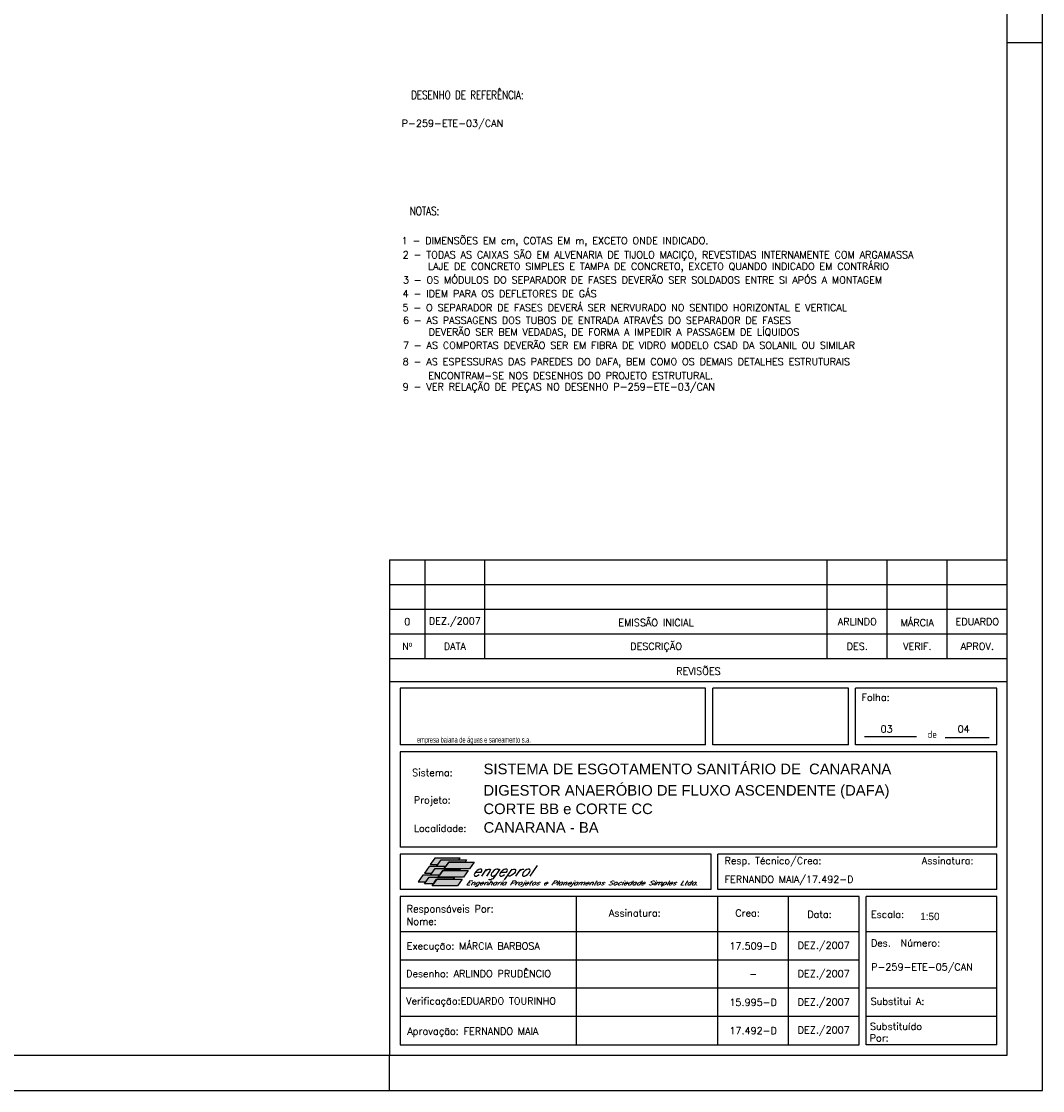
# Model space of a CAD drawing. Extents: x -5456 to -1251, y -1111 to 1859.
# Tile 19 of 24: x -2697 to -1251, y -1111 to 404. Entities that reach past the tile are written whole.
import ezdxf
from ezdxf.enums import TextEntityAlignment as Align

# ---------------------------------------------------------------- set-up
doc = ezdxf.new("R2010")
doc.units = 0
doc.header["$LTSCALE"] = 10
doc.header["$MEASUREMENT"] = 0
for name, color, linetype in [('CARIMBO', 7, 'CONTINUOUS'), ('PADRÃO', 5, 'CONTINUOUS'), ('TPD', 7, 'CONTINUOUS')]:
    doc.layers.add(name, color=color, linetype=linetype)
doc.layers.add('FORM2', color=1, linetype='CONTINUOUS', lineweight=9)
doc.styles.add('ISOCP', font='ARIAL.TTF')
doc.styles.add('ROMAMS', font='ROMANS.shx', dxfattribs={"height": 1.2})
doc.styles.add('ROMANS', font='romans.shx')
doc.styles.add('STYLE1', font='ROCK.TTF')

msp = doc.modelspace()

# ---------------------------------------------------------------- hatches: boundary and pattern name
at = {"layer": 'CARIMBO'}
h = msp.add_hatch(color=82, dxfattribs=at)
h.paths.add_polyline_path([(-2118.3, -790.5), (-2107.5, -790.5), (-2102.9, -783.9), (-2077.7, -783.9), (-2075.8, -781.1), (-2111.7, -781.1)])
h.paths.add_polyline_path([(-2120.1, -793.3), (-2126.7, -802.7), (-2116, -802.7), (-2111.3, -796.1), (-2098.8, -796.1), (-2096.8, -793.3), (-2109.5, -793.3)])
h.paths.add_polyline_path([(-2128.7, -805.5), (-2135.3, -814.9), (-2124.5, -814.9), (-2120, -808.3), (-2107.2, -808.3), (-2105.3, -805.5)])
h = msp.add_hatch(color=100, dxfattribs=at)
h.paths.add_polyline_path([(-2092.2, -786.9), (-2069, -786.9), (-2067, -783.9), (-2102.9, -783.9), (-2109.5, -793.3), (-2096.8, -793.3), (-2096.7, -793.3)])
h.paths.add_polyline_path([(-2100.7, -799), (-2077.5, -799), (-2075.5, -796.3), (-2098.7, -796.3), (-2098.8, -796.3), (-2098.6, -796.1), (-2111.3, -796.1), (-2117.9, -805.5), (-2105.3, -805.5), (-2105.2, -805.5)])
h.paths.add_polyline_path([(-2109.3, -811.3), (-2086, -811.3), (-2084.1, -808.4), (-2107.1, -808.4), (-2107.2, -808.4), (-2107.2, -808.3), (-2119.9, -808.3), (-2126.5, -817.6), (-2113.6, -817.6)])
h = msp.add_hatch(color=71, dxfattribs=at)
h.paths.add_polyline_path([(-2092.2, -786.9), (-2096.6, -793.3), (-2096.7, -793.3), (-2098.6, -796.1), (-2098.6, -796.1), (-2098.7, -796.3), (-2062.9, -796.3), (-2056.3, -786.9)])
h.paths.add_polyline_path([(-2071.3, -808.4), (-2064.7, -799), (-2100.6, -799), (-2105.1, -805.5), (-2105.2, -805.5), (-2107.2, -808.3), (-2107, -808.3), (-2107.1, -808.4)])
h.paths.add_polyline_path([(-2109.2, -811.3), (-2113.6, -817.6), (-2113.6, -817.6), (-2115.8, -820.7), (-2079.9, -820.7), (-2073.3, -811.3)])

# ---------------------------------------------------------------- linework, layer by layer
at = {"layer": 'CARIMBO', "color": 6}
for p, q in [((-2176, -358.7), (-2176, -1060.6)), ((-1301, -531.6), (-2176, -531.6)), ((-1728.3, -540.6), (-2161, -540.6)), ((-2161, -540.6), (-2161, -620.6)), ((-1728.3, -620.6), (-1728.3, -540.6)), ((-1526, -540.6), (-1718.3, -540.6)), ((-1718.3, -620.6), (-1718.3, -540.6)), ((-1526, -620.6), (-1526, -540.6)), ((-1316, -540.6), (-1516, -540.6)), ((-1516, -620.6), (-1516, -540.6)), ((-1316, -620.6), (-1316, -540.6)), ((-1728.3, -620.6), (-2161, -620.6)), ((-1526, -620.6), (-1718.3, -620.6)), ((-1316, -620.6), (-1516, -620.6)), ((-2161, -630.6), (-2161, -765.6)), ((-1316, -630.6), (-2161, -630.6)), ((-1316, -765.6), (-1316, -630.6)), ((-1316, -765.6), (-2161, -765.6)), ((-1720.3, -775.6), (-2161, -775.6)), ((-2161, -775.6), (-2161, -825.6)), ((-1720.3, -825.6), (-1720.3, -775.6)), ((-1316, -775.6), (-1711, -775.6)), ((-1711, -825.6), (-1711, -775.6)), ((-1316, -825.6), (-1316, -775.6)), ((-1720.3, -825.6), (-2161, -825.6)), ((-1316, -825.6), (-1711, -825.6)), ((-2161, -835.6), (-2161, -1045.6)), ((-1511, -835.6), (-2161, -835.6)), ((-1911, -1045.6), (-1911, -835.6)), ((-1711, -1045.6), (-1711, -835.6)), ((-1611, -1045.6), (-1611, -835.6)), ((-1511, -1045.6), (-1511, -835.6)), ((-1316, -835.6), (-1501, -835.6)), ((-1501, -1045.6), (-1501, -835.6)), ((-1316, -1045.6), (-1316, -835.6)), ((-1316, -1045.6), (-1316, -835.6)), ((-1511, -885.6), (-2161, -885.6)), ((-1316, -885.6), (-1501, -885.6)), ((-2161, -1045.6), (-1511, -1045.6)), ((-1316, -1045.6), (-1501, -1045.6))]:
    msp.add_line(p, q, dxfattribs=at)
at = {"layer": 'CARIMBO', "color": 3}
for p, q in [((-2176, -358.7), (-1301, -358.7)), ((-2176, -393.7), (-1301, -393.7)), ((-2176, -428.7), (-1301, -428.7)), ((-1503.2, -609.1), (-1429.5, -609.1)), ((-1389.2, -610.5), (-1326.6, -610.5)), ((-1511, -925.6), (-2161, -925.6)), ((-1511, -965.6), (-2161, -965.6)), ((-1511, -1005.6), (-2161, -1005.6)), ((-1316, -1005.6), (-1501, -1005.6))]:
    msp.add_line(p, q, dxfattribs=at)
at = {"layer": 'CARIMBO', "color": 4}
for p, q in [((-2126, -358.7), (-2126, -498.7)), ((-2041, -498.7), (-2041, -358.7)), ((-1556, -498.7), (-1556, -358.7)), ((-1471, -498.7), (-1471, -358.7)), ((-1386, -498.7), (-1386, -358.7)), ((-2176, -463.7), (-1301, -463.7)), ((-2176, -498.7), (-1301, -498.7)), ((-1316, -965.6), (-1501, -965.6))]:
    msp.add_line(p, q, dxfattribs=at)
at = {"layer": 'CARIMBO', "color": 2, "linetype": 'Continuous'}
for points in [[(-2107.5, -790.5), (-2102.9, -783.9), (-2077.7, -783.9), (-2075.8, -781.1), (-2111.7, -781.1), (-2118.3, -790.5), (-2107.5, -790.5)], [(-2069, -786.9), (-2092.2, -786.9), (-2096.6, -793.3), (-2109.5, -793.3), (-2102.9, -783.9), (-2067, -783.9), (-2069, -786.9)], [(-2092.2, -786.9), (-2056.3, -786.9), (-2062.9, -796.3), (-2098.8, -796.3), (-2092.2, -786.9)], [(-2096.8, -793.3), (-2109.5, -793.3), (-2120.1, -793.3), (-2126.7, -802.7), (-2116, -802.7), (-2111.3, -796.1), (-2098.8, -796.1), (-2096.8, -793.3)], [(-2077.5, -799), (-2100.6, -799), (-2105.1, -805.5), (-2117.9, -805.5), (-2111.3, -796.1), (-2098.6, -796.1), (-2098.7, -796.3), (-2075.5, -796.3), (-2077.5, -799)], [(-2100.7, -799), (-2064.7, -799), (-2071.3, -808.4), (-2107.2, -808.4), (-2100.7, -799)], [(-2124.5, -814.9), (-2120, -808.3), (-2107.2, -808.3), (-2105.3, -805.5), (-2128.7, -805.5), (-2135.3, -814.9), (-2124.5, -814.9)], [(-2086, -811.3), (-2109.2, -811.3), (-2113.6, -817.6), (-2126.5, -817.6), (-2119.9, -808.3), (-2107, -808.3), (-2107.1, -808.4), (-2084.1, -808.4), (-2086, -811.3)], [(-2109.3, -811.3), (-2073.3, -811.3), (-2079.9, -820.7), (-2115.8, -820.7), (-2109.3, -811.3)]]:
    msp.add_lwpolyline(points, dxfattribs=at)
at = {"layer": 'FORM2', "color": 2}
msp.add_line((-2176, -1060.6), (-2176, -1110.6), dxfattribs=at)
at = {"layer": 'PADRÃO', "color": 2}
for p, q in [((-1301, 374.4), (-1251, 374.4)), ((-2176, -1110.6), (-2176, -1060.6))]:
    msp.add_line(p, q, dxfattribs=at)
msp.add_lwpolyline([(-5456, 1859.4), (-5456, -1110.6), (-1251, -1110.6), (-1251, 1859.4), (-5456, 1859.4)], dxfattribs=at)
at = {"layer": 'PADRÃO', "color": 1}
msp.add_lwpolyline([(-5331, -1060.6), (-1301, -1060.6), (-1301, 1809.4), (-5331, 1809.4)], close=True, dxfattribs=at)

# ---------------------------------------------------------------- texts
at = {"layer": 'CARIMBO', "color": 2, "style": 'ROMANS'}
for s, p in [('DEZ./2007', (-2083.5, -446.2)), ('EMISSÃO INICIAL', (-1798.5, -446.2)), ('MÁRCIA', (-1428.5, -446.2)), ('ARLINDO', (-1513.5, -446.2)), ('EDUARDO', (-1343.5, -446.2)), ('Nº', (-2151, -481.2)), ('DATA', (-2083.5, -481.2)), ('DESCRIÇÃO', (-1798.5, -481.2)), ('DES.', (-1513.5, -481.2)), ('VERIF.', (-1428.5, -481.2)), ('APROV.', (-1343.5, -481.2)), ('REVISÕES', (-1738.5, -515.1)), ('17.509-D', (-1661, -905.6)), ('DEZ./2007', (-1561, -905.6)), ('DEZ./2007', (-1561, -945.6)), ('-', (-1661, -945.6)), ('15.995-D', (-1661, -985.6)), ('DEZ./2007', (-1561, -985.6)), ('17.492-D', (-1661, -1025.6)), ('DEZ./2007', (-1561, -1025.6))]:
    msp.add_text(s, height=10, dxfattribs=at).set_placement(p, align=Align.MIDDLE)
for s, p in [('Folha:', (-1507.5, -558.6)), ('Sistema:', (-2144, -665)), ('Projeto:', (-2141.6, -703.9)), ('Localidade:', (-2141.6, -744.1)), ('Resp. Técnico/Crea:', (-1701.5, -790)), ('Assinatura:', (-1422.1, -790)), ('FERNANDO MAIA/17.492-D', (-1701.4, -816.4)), ('Responsáveis Por:', (-2151.6, -858.1)), ('Responsáveis Por:', (-2151.6, -858.1)), ('Assinatura:', (-1865.3, -864)), ('Crea:', (-1686.2, -864)), ('Data:', (-1584.3, -865.8)), ('Escala:', (-1494.2, -865.9)), ('Nome:', (-2151.6, -876)), ('Nome:', (-2151.6, -876)), ('Execução: MÁRCIA BARBOSA', (-2151.6, -910.8)), ('Des.  Número:', (-1494.2, -906.6)), ('Desenho: ARLINDO PRUDÊNCIO', (-2152.5, -949.8)), ('Verificação:EDUARDO TOURINHO', (-2152.5, -988.7)), ('Substitui A:', (-1494.7, -989)), ('Substituído ', (-1495.5, -1024.6)), ('Aprovação: FERNANDO MAIA', (-2150.8, -1031.4)), ('Por:', (-1495.9, -1041.2))]:
    msp.add_text(s, height=10, dxfattribs=at).set_placement(p)
at = {"layer": 'CARIMBO', "color": 8, "style": 'ROMANS'}
for s, p in [('03', (-1480.6, -603.2)), ('04', (-1371.4, -603.2)), ('P-259-ETE-05/CAN', (-1493.8, -940.5))]:
    msp.add_text(s, height=10, dxfattribs=at).set_placement(p)
at = {"layer": 'CARIMBO', "color": 174, "style": 'ISOCP', "width": 0.698299}
msp.add_text('empresa baiana de águas e saneamento s.a.', height=8.25, dxfattribs=at).set_placement((-2137.2, -617.7), (-1975.7, -617.7), align=Align.FIT)
at = {"layer": 'CARIMBO', "color": 74, "style": 'ROMAMS', "oblique": 35}
msp.add_text('engeprol', height=15, dxfattribs=at).set_placement((-2060.1, -806.8))
at = {"layer": 'CARIMBO', "color": 3, "style": 'ROMAMS', "oblique": 35, "width": 1.121413}
msp.add_text('Engenharia Projetos e Planejamentos Sociedade Simples Ltda.', height=6, dxfattribs=at).set_placement((-2068, -819.5), (-1739.6, -819.5), align=Align.FIT)
at = {"layer": 'CARIMBO', "color": 2, "insert": (-1413.9, -600.8), "char_height": 10, "width": 129.33, "attachment_point": 1}
msp.add_mtext('\\Fisocp.shx;de', dxfattribs=at)
at = {"layer": 'CARIMBO', "color": 5, "char_height": 15, "width": 687, "attachment_point": 1}
for s, insert in [('{\\fArial|b0|i0|c0|p34;SISTEMA DE ESGOTAMENTO SANITÁRIO DE  CANARANA}', (-2042.8, -647.4)), ('{\\fArial|b0|i0|c0|p34;DIGESTOR ANAERÓBIO DE FLUXO ASCENDENTE (DAFA)}', (-2043, -677.7)), ('{\\fArial|b0|i0|c0|p34;CORTE BB e CORTE CC}', (-2043, -703.9)), ('{\\fArial|b0|i0|c0|p34;CANARANA - BA}', (-2042.8, -730.3))]:
    msp.add_mtext(s, dxfattribs=dict(at, insert=insert))
at = {"layer": 'PADRÃO', "color": 4, "style": 'ROMANS', "width": 0.75}
for s, p in [('DESENHO DE REFERÊNCIA:', (-2065.7, 301.6)), ('NOTAS:', (-2126.4, 135.5))]:
    msp.add_text(s, height=12, dxfattribs=at).set_placement(p, align=Align.MIDDLE)
at = {"layer": 'PADRÃO', "color": 2, "style": 'ROMANS'}
msp.add_text('0', height=10, dxfattribs=at).set_placement((-2151, -446.2), align=Align.MIDDLE)
at = {"layer": 'PADRÃO', "color": 8, "style": 'STYLE1'}
msp.add_text('1:50', height=10.5, dxfattribs=at).set_placement((-1424.3, -869.1))
at = {"layer": 'TPD', "color": 2, "style": 'ROMANS'}
for s, p in [('P-259-ETE-03/CAN', (-2158.9, 254.6)), ('1 - DIMENSÕES EM cm, COTAS EM m, EXCETO ONDE INDICADO.', (-2158.9, 88.5)), ('2 - TODAS AS CAIXAS SÃO EM ALVENARIA DE TIJOLO MACIÇO, REVESTIDAS INTERNAMENTE COM ARGAMASSA ', (-2157.3, 68.4)), (' LAJE DE CONCRETO SIMPLES E TAMPA DE CONCRETO, EXCETO QUANDO INDICADO EM CONTRÁRIO', (-2128.5, 52.1)), ('3 - OS MÓDULOS DO SEPARADOR DE FASES DEVERÃO SER SOLDADOS ENTRE SI APÓS A MONTAGEM', (-2157.1, 32.6)), ('4 - IDEM PARA OS DEFLETORES DE GÁS', (-2157.4, 13.2)), ('5 - O SEPARADOR DE FASES DEVERÁ SER NERVURADO NO SENTIDO HORIZONTAL E VERTICAL', (-2157.7, -6.5)), ('6 - AS PASSAGENS DOS TUBOS DE ENTRADA ATRAVÉS DO SEPARADOR DE FASES ', (-2157.1, -24.3)), (' DEVERÃO SER BEM VEDADAS, DE FORMA A IMPEDIR A PASSAGEM DE LÍQUIDOS', (-2127.4, -40.8)), ('7 - AS COMPORTAS DEVERÃO SER EM FIBRA DE VIDRO MODELO CSAD DA SOLANIL OU SIMILAR', (-2157.1, -59.9)), ('8 - AS ESPESSURAS DAS PAREDES DO DAFA, BEM COMO OS DEMAIS DETALHES ESTRUTURAIS', (-2157.3, -83)), ('9 - VER RELAÇÃO DE PEÇAS NO DESENHO P-259-ETE-03/CAN', (-2157.3, -118.6)), ('ENCONTRAM-SE NOS DESENHOS DO PROJETO ESTRUTURAL.', (-2121.1, -102.7))]:
    msp.add_text(s, height=10, rotation=359.9999, dxfattribs=at).set_placement(p)

doc.saveas('drawing.dxf')
